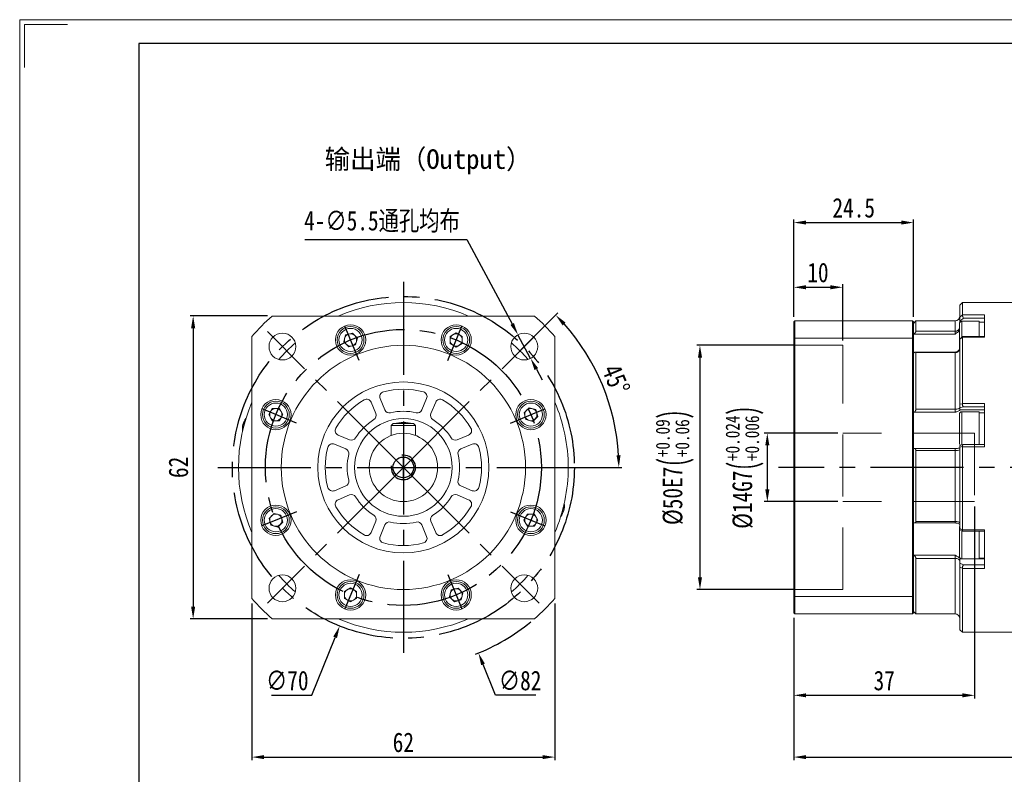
# Model space of a CAD drawing. Header units: millimetres. Extents: x 848 to 1258, y 1004 to 1294.
# Tile 5 of 8: x 848 to 1049, y 1140 to 1294. Entities that reach past the tile are written whole.
import ezdxf

# ---------------------------------------------------------------- set-up
doc = ezdxf.new("R2010")
doc.units = ezdxf.units.MM
doc.header["$PDSIZE"] = -5
doc.linetypes.add('CENTER2', pattern=[28.575, 19.05, -3.175, 3.175, -3.175])
doc.linetypes.add('DASHED2', pattern=[9.525, 6.35, -3.175])
doc.layers.get('0').update_dxf_attribs({"lineweight": 18})
doc.layers.get('Defpoints').update_dxf_attribs({"lineweight": 18})
for name, color, linetype in [('1轮廓实线层', 7, 'Continuous'), ('2细线层', 4, 'Continuous'), ('3中心线层', 1, 'CENTER2'), ('4虚线层', 6, 'DASHED2')]:
    doc.layers.add(name, color=color, linetype=linetype)
for name, color, linetype, lineweight in [('图框_外框线', 7, 'Continuous', 18), ('尺寸线', 7, 'Continuous', 18), ('尺寸线层', 3, 'Continuous', 18)]:
    doc.layers.add(name, color=color, linetype=linetype, lineweight=lineweight)
doc.styles.add('TH_GBDIM', font='txt', dxfattribs={"width": 0.8})
doc.styles.add('工程字', font='txt')
doc.dimstyles.new('TH_GBDIM', dxfattribs={"dimtxt": 4, "dimasz": 2.5, "dimexe": 0.625, "dimexo": 1, "dimgap": 1, "dimtad": 1, "dimdec": 1, "dimdsep": 46, "dimtxsty": 'TH_GBDIM', "dimcen": 2.5, "dimdle": 5, "dimclrd": 1, "dimclre": 1, "dimclrt": 1, "dimadec": 0, "dimazin": 2, "dimtfac": 0.714286, "dimtdec": 1, "dimtmove": 0, "dimatfit": 3, "dimfxl": 1, "dimtolj": 1, "dimarcsym": 0})

# ---------------------------------------------------------------- blocks, each defined once
blk = doc.blocks.new('*D17')
at = {"layer": 'Defpoints', "color": 0}
for p in [(895.2, 1175.62), (957.2, 1175.62), (957.2, 1143.14)]:
    blk.add_point(p, dxfattribs=at)
at = {"layer": '尺寸线层', "lineweight": -2}
for p, q in [((895.2, 1174.62), (895.2, 1142.51)), ((957.2, 1174.62), (957.2, 1142.51)), ((897.7, 1143.14), (954.7, 1143.14))]:
    blk.add_line(p, q, dxfattribs=at)
at = {"layer": '尺寸线层'}
for points in [[(897.7, 1143.55), (897.7, 1142.72), (895.2, 1143.14)], [(954.7, 1142.72), (954.7, 1143.55), (957.2, 1143.14)]]:
    blk.add_solid(points, dxfattribs=at)
at = {"layer": '尺寸线层', "insert": (926.2, 1146.14), "char_height": 4, "attachment_point": 5, "style": 'TH_GBDIM'}
blk.add_mtext('\\A1;{62}{}{}', dxfattribs=at)
blk = doc.blocks.new('*D18')
at = {"layer": 'Defpoints', "color": 0}
for p in [(899.37, 1233.46), (883.17, 1171.46), (899.37, 1171.46)]:
    blk.add_point(p, dxfattribs=at)
at = {"layer": '尺寸线层', "lineweight": -2}
for p, q in [((898.37, 1233.46), (882.54, 1233.46)), ((883.17, 1230.96), (883.17, 1173.96)), ((898.37, 1171.46), (882.54, 1171.46))]:
    blk.add_line(p, q, dxfattribs=at)
at = {"layer": '尺寸线层'}
for points in [[(883.59, 1230.96), (882.75, 1230.96), (883.17, 1233.46)], [(882.75, 1173.96), (883.59, 1173.96), (883.17, 1171.46)]]:
    blk.add_solid(points, dxfattribs=at)
at = {"layer": '尺寸线层', "insert": (880.17, 1202.46), "char_height": 4, "attachment_point": 5, "rotation": 90, "style": 'TH_GBDIM'}
blk.add_mtext('\\A1;{62}{}{}', dxfattribs=at)
blk = doc.blocks.new('*D19')
at = {"layer": 'Defpoints', "color": 0}
for p in [(947.21, 1223.46), (964.4, 1224.51), (889.45, 1202.46), (926.2, 1202.46), (962.95, 1202.46)]:
    blk.add_point(p, dxfattribs=at)
at = {"layer": '尺寸线层', "lineweight": -2}
for p, q in [((947.91, 1224.17), (957.83, 1234.09)), ((963.95, 1202.46), (970.93, 1202.46))]:
    blk.add_line(p, q, dxfattribs=at)
blk.add_arc((926.2, 1202.46), 44.11, 3.248, 41.752, dxfattribs=at)
at = {"layer": '尺寸线层'}
for points in [[(959.41, 1232.11), (958.8, 1231.54), (957.39, 1233.64)], [(969.82, 1204.94), (970.65, 1204.97), (970.31, 1202.46)]]:
    blk.add_solid(points, dxfattribs=at)
at = {"layer": '尺寸线层', "insert": (969.73, 1220.46), "char_height": 4, "attachment_point": 5, "rotation": 292.474, "style": 'TH_GBDIM'}
blk.add_mtext('\\A1;45%%d', dxfattribs=at)
blk = doc.blocks.new('*U9')
at = {"layer": '3中心线层', "ltscale": 0.4}
blk.add_line((1.64, -3.97), (-1.64, 3.97), dxfattribs=at)
blk = doc.blocks.new('*U8')
at = {"color": 0, "linetype": 'ByBlock', "lineweight": -2, "transparency": 16777216}
blk.add_blockref('*U9', (-93.55, 221.68), dxfattribs=at)
for p, rotation in [((-72.12, 221.68), 315), ((-108.7, 206.53), 45), ((-56.97, 206.53), 270), ((-56.97, 185.1), 225), ((-108.7, 185.1), 90), ((-93.55, 169.95), 135), ((-72.12, 169.95), 180)]:
    blk.add_blockref('*U9', p, dxfattribs=dict(at, rotation=rotation))
blk = doc.blocks.new('*U11')
at = {"layer": '3中心线层'}
blk.add_line((13.9, -13.9), (-13.9, 13.9), dxfattribs=at)
blk = doc.blocks.new('*U10')
at = {"color": 0, "linetype": 'ByBlock', "lineweight": -2, "transparency": 16777216}
blk.add_blockref('*U11', (-96.74, 209.72), dxfattribs=at)
for p, rotation in [((-68.94, 209.72), 270), ((-96.74, 181.92), 90), ((-68.94, 181.92), 180)]:
    blk.add_blockref('*U11', p, dxfattribs=dict(at, rotation=rotation))
blk = doc.blocks.new('*D20')
at = {"layer": 'Defpoints', "color": 0}
for p in [(949.65, 1229.63), (952.25, 1224.78)]:
    blk.add_point(p, dxfattribs=at)
at = {"layer": '尺寸线层', "lineweight": -2}
for p, q in [((906.01, 1249.13), (939.22, 1249.13)), ((939.22, 1249.13), (948.47, 1231.83)), ((952.25, 1224.78), (949.65, 1229.63)), ((953.43, 1222.58), (954.6, 1220.37))]:
    blk.add_line(p, q, dxfattribs=at)
at = {"layer": '尺寸线层'}
for points in [[(948.11, 1231.64), (948.84, 1232.03), (949.65, 1229.63)], [(953.79, 1222.77), (953.06, 1222.38), (952.25, 1224.78)]]:
    blk.add_solid(points, dxfattribs=at)
at = {"layer": '尺寸线层', "insert": (921.83, 1252.76), "char_height": 4, "attachment_point": 5, "style": 'TH_GBDIM'}
blk.add_mtext('\\A1;{4-∅5.5通孔均布}{}{}', dxfattribs=at)
blk = doc.blocks.new('*D21')
at = {"layer": 'Defpoints', "color": 0}
for p in [(939.24, 1234.94), (913.17, 1169.97)]:
    blk.add_point(p, dxfattribs=at)
at = {"layer": '尺寸线层', "color": 1, "lineweight": -2}
for p, q in [((926.2, 1199.96), (926.2, 1204.96)), ((923.7, 1202.46), (928.7, 1202.46))]:
    blk.add_line(p, q, dxfattribs=at)
at = {"layer": '尺寸线层', "lineweight": -2}
for p, q in [((907.47, 1155.79), (912.23, 1167.65)), ((899.19, 1155.79), (907.47, 1155.79))]:
    blk.add_line(p, q, dxfattribs=at)
at = {"layer": '尺寸线层'}
blk.add_solid([(912.62, 1167.5), (911.85, 1167.81), (913.17, 1169.97)], dxfattribs=at)
at = {"layer": '尺寸线层', "insert": (902.44, 1158.79), "char_height": 4, "attachment_point": 5, "style": 'TH_GBDIM'}
blk.add_mtext('\\A1;∅70', dxfattribs=at)
blk = doc.blocks.new('*D22')
at = {"layer": 'Defpoints', "color": 0}
for p in [(910.83, 1240.47), (941.57, 1164.45)]:
    blk.add_point(p, dxfattribs=at)
at = {"layer": '尺寸线层', "color": 1, "lineweight": -2}
for p, q in [((926.2, 1199.96), (926.2, 1204.96)), ((923.7, 1202.46), (928.7, 1202.46))]:
    blk.add_line(p, q, dxfattribs=at)
at = {"layer": '尺寸线层', "lineweight": -2}
for p, q in [((945.07, 1155.79), (942.51, 1162.13)), ((953.32, 1155.79), (945.07, 1155.79))]:
    blk.add_line(p, q, dxfattribs=at)
at = {"layer": '尺寸线层', "color": 1, "lineweight": -2}
blk.add_arc((926.2, 1202.46), 41, 291.142, 309.4811, dxfattribs=at)
at = {"layer": '尺寸线层'}
blk.add_solid([(942.89, 1162.28), (942.12, 1161.97), (941.57, 1164.45)], dxfattribs=at)
at = {"layer": '尺寸线层', "insert": (950.1, 1158.79), "char_height": 4, "attachment_point": 5, "style": 'TH_GBDIM'}
blk.add_mtext('\\A1;∅82', dxfattribs=at)
blk = doc.blocks.new('*D31')
at = {"layer": 'Defpoints', "color": 0}
for p in [(1016.13, 1209.46), (1000.7, 1195.46), (1016.13, 1195.46)]:
    blk.add_point(p, dxfattribs=at)
at = {"layer": '尺寸线层', "color": 1, "lineweight": -2}
for p, q in [((1015.13, 1209.46), (1000.08, 1209.46)), ((1015.13, 1195.46), (1000.08, 1195.46))]:
    blk.add_line(p, q, dxfattribs=at)
at = {"layer": '尺寸线层', "lineweight": -2}
blk.add_line((1000.7, 1206.96), (1000.7, 1197.96), dxfattribs=at)
at = {"layer": '尺寸线层'}
for points in [[(1001.12, 1206.96), (1000.28, 1206.96), (1000.7, 1209.46)], [(1000.28, 1197.96), (1001.12, 1197.96), (1000.7, 1195.46)]]:
    blk.add_solid(points, dxfattribs=at)
at = {"layer": '尺寸线层', "insert": (996.06, 1202.46), "char_height": 4, "attachment_point": 5, "rotation": 90, "style": 'TH_GBDIM'}
blk.add_mtext('\\A1;{\\A1;{%%c14}{}{G7\\H0.7143x;{\\H2x;\\W0.5;(}\\S+0.024^ +0.006;{\\H2x;\\W0.5;)}}}', dxfattribs=at)
blk = doc.blocks.new('*D32')
at = {"layer": 'Defpoints', "color": 0}
for p in [(1006.13, 1227.46), (986.91, 1177.46), (1006.13, 1177.46)]:
    blk.add_point(p, dxfattribs=at)
at = {"layer": '尺寸线层', "color": 1, "lineweight": -2}
for p, q in [((1006.13, 1227.46), (986.29, 1227.46)), ((1006.13, 1177.46), (986.29, 1177.46))]:
    blk.add_line(p, q, dxfattribs=at)
at = {"layer": '尺寸线层', "lineweight": -2}
blk.add_line((986.91, 1224.96), (986.91, 1179.96), dxfattribs=at)
at = {"layer": '尺寸线层'}
for points in [[(987.33, 1224.96), (986.5, 1224.96), (986.91, 1227.46)], [(986.5, 1179.96), (987.33, 1179.96), (986.91, 1177.46)]]:
    blk.add_solid(points, dxfattribs=at)
at = {"layer": '尺寸线层', "insert": (981.77, 1202.46), "char_height": 4, "attachment_point": 5, "rotation": 90, "style": 'TH_GBDIM'}
blk.add_mtext('\\A1;{\\A1;{%%c50}{}{E7\\H0.7143x;{\\H2x;\\W0.5;(}\\S+0.09^ +0.06;{\\H2x;\\W0.5;)}}}', dxfattribs=at)
blk = doc.blocks.new('*D33')
at = {"layer": 'Defpoints', "color": 0}
for p in [(1043.13, 1195.46), (1006.13, 1172.66), (1043.13, 1155.79)]:
    blk.add_point(p, dxfattribs=at)
at = {"layer": '尺寸线层', "lineweight": -2}
for p, q in [((1043.13, 1194.46), (1043.13, 1155.16)), ((1006.13, 1171.66), (1006.13, 1155.16)), ((1008.63, 1155.79), (1040.63, 1155.79))]:
    blk.add_line(p, q, dxfattribs=at)
at = {"layer": '尺寸线层'}
for points in [[(1008.63, 1156.2), (1008.63, 1155.37), (1006.13, 1155.79)], [(1040.63, 1155.37), (1040.63, 1156.2), (1043.13, 1155.79)]]:
    blk.add_solid(points, dxfattribs=at)
at = {"layer": '尺寸线层', "insert": (1024.63, 1158.79), "char_height": 4, "attachment_point": 5, "style": 'TH_GBDIM'}
blk.add_mtext('\\A1;37', dxfattribs=at)
blk = doc.blocks.new('*D38')
at = {"layer": 'Defpoints', "color": 0}
for p in [(1124.13, 1192.85), (1006.13, 1172.66), (1124.13, 1143.14)]:
    blk.add_point(p, dxfattribs=at)
at = {"layer": '尺寸线层', "lineweight": -2}
for p, q in [((1124.13, 1191.85), (1124.13, 1142.51)), ((1006.13, 1171.66), (1006.13, 1142.51)), ((1008.63, 1143.14), (1121.63, 1143.14))]:
    blk.add_line(p, q, dxfattribs=at)
at = {"layer": '尺寸线层'}
for points in [[(1008.63, 1143.55), (1008.63, 1142.72), (1006.13, 1143.14)], [(1121.63, 1142.72), (1121.63, 1143.55), (1124.13, 1143.14)]]:
    blk.add_solid(points, dxfattribs=at)
at = {"layer": '尺寸线层', "insert": (1065.13, 1146.14), "char_height": 4, "attachment_point": 5, "style": 'TH_GBDIM'}
blk.add_mtext('\\A1;118', dxfattribs=at)
blk = doc.blocks.new('*D40')
at = {"layer": 'Defpoints', "color": 0}
for p in [(1016.13, 1239.34), (1006.13, 1232.26), (1016.13, 1227.46)]:
    blk.add_point(p, dxfattribs=at)
at = {"layer": '尺寸线层', "lineweight": -2}
for p, q in [((1006.13, 1233.26), (1006.13, 1239.97)), ((1016.13, 1228.46), (1016.13, 1239.97)), ((1008.63, 1239.34), (1013.63, 1239.34))]:
    blk.add_line(p, q, dxfattribs=at)
at = {"layer": '尺寸线层'}
for points in [[(1008.63, 1239.76), (1008.63, 1238.92), (1006.13, 1239.34)], [(1013.63, 1238.92), (1013.63, 1239.76), (1016.13, 1239.34)]]:
    blk.add_solid(points, dxfattribs=at)
at = {"layer": '尺寸线层', "insert": (1011.06, 1242.34), "char_height": 4, "attachment_point": 5, "style": 'TH_GBDIM'}
blk.add_mtext('\\A1;10', dxfattribs=at)
blk = doc.blocks.new('*D45')
at = {"layer": 'Defpoints', "color": 0}
for p in [(1030.63, 1252.59), (1006.13, 1233.91), (1030.63, 1232.26)]:
    blk.add_point(p, dxfattribs=at)
at = {"layer": '尺寸线层', "lineweight": -2}
for p, q in [((1006.13, 1234.91), (1006.13, 1253.22)), ((1008.63, 1252.59), (1028.13, 1252.59)), ((1030.63, 1233.26), (1030.63, 1253.22))]:
    blk.add_line(p, q, dxfattribs=at)
at = {"layer": '尺寸线层'}
for points in [[(1008.63, 1253.01), (1008.63, 1252.18), (1006.13, 1252.59)], [(1028.13, 1252.18), (1028.13, 1253.01), (1030.63, 1252.59)]]:
    blk.add_solid(points, dxfattribs=at)
at = {"layer": '尺寸线层', "insert": (1018.38, 1255.59), "char_height": 4, "attachment_point": 5, "style": 'TH_GBDIM'}
blk.add_mtext('\\A1;24.5', dxfattribs=at)

msp = doc.modelspace()

# ---------------------------------------------------------------- linework, layer by layer
at = {"color": 7, "linetype": 'Continuous', "lineweight": 15}
for p, q in [((1040.62765, 1236.20571), (1040.12765, 1235.70571)), ((1040.12765, 1233.25455), (1040.12765, 1235.70571)), ((1052.62765, 1236.20571), (1040.62765, 1236.20571)), ((1040.62765, 1236.20571), (1040.62765, 1233.69898)), ((899.36746, 1233.45571), (953.03309, 1233.45571)), ((1040.12765, 1233.25455), (1040.62725, 1233.69098)), ((1040.62725, 1233.69098), (1040.62765, 1233.69898)), ((1040.62765, 1233.69898), (1045.12765, 1233.69898)), ((1045.12765, 1231.9804), (1045.12765, 1233.69898)), ((1006.32765, 1232.45571), (1006.12765, 1232.25571)), ((1006.12765, 1228.83752), (1006.12765, 1232.25571)), ((1006.32765, 1232.45571), (1006.32765, 1228.91322)), ((1030.42765, 1232.45571), (1006.32765, 1232.45571)), ((1030.42765, 1228.91322), (1030.42765, 1232.45571)), ((1030.62765, 1232.25571), (1030.42765, 1232.45571)), ((1031.12765, 1232.45571), (1030.62765, 1231.95571)), ((1030.62765, 1232.25571), (1030.62765, 1228.83752)), ((1039.12765, 1232.45571), (1031.12765, 1232.45571)), ((1031.12765, 1232.45571), (1031.12765, 1230.34671)), ((1040.02765, 1226.62639), (1040.02765, 1231.86948)), ((1040.12765, 1232.16948), (1040.12765, 1232.36794)), ((1044.02765, 1232.36948), (1040.52765, 1232.36948)), ((1045.12765, 1232.98612), (1040.83476, 1232.98612)), ((1044.02765, 1232.36948), (1044.02765, 1229.23612)), ((1045.12765, 1232.16948), (1044.02765, 1232.16948)), ((1045.12765, 1231.9804), (1045.12765, 1231.37843)), ((913.99527, 1228.18173), (914.36884, 1229.57593)), ((914.36884, 1229.57593), (915.76304, 1229.9495)), ((915.76304, 1229.9495), (916.78366, 1228.92888)), ((935.76108, 1229.27699), (937.01108, 1229.99868)), ((937.01108, 1229.99868), (938.26108, 1229.27699)), ((1039.12765, 1229.76938), (1030.70664, 1229.76938)), ((1031.12765, 1230.34671), (1039.12765, 1230.34671)), ((1039.12765, 1229.76938), (1039.12765, 1230.34671)), ((1045.12765, 1229.13131), (1045.12765, 1231.37843)), ((895.20027, 1175.62289), (895.20027, 1229.28852)), ((915.01589, 1227.16111), (913.99527, 1228.18173)), ((916.41008, 1227.53469), (915.01589, 1227.16111)), ((916.78366, 1228.92888), (916.41008, 1227.53469)), ((935.76108, 1227.83362), (935.76108, 1229.27699)), ((937.01108, 1227.11193), (935.76108, 1227.83362)), ((938.26108, 1227.83362), (937.01108, 1227.11193)), ((938.26108, 1229.27699), (938.26108, 1227.83362)), ((957.20027, 1229.28852), (957.20027, 1175.62289)), ((1006.12765, 1228.83752), (1006.32765, 1228.91322)), ((1006.12765, 1176.0739), (1006.12765, 1228.83752)), ((1030.42765, 1228.91322), (1006.32765, 1228.91322)), ((1006.32765, 1228.91322), (1006.32765, 1175.9982)), ((1030.42765, 1228.91322), (1030.62765, 1228.83752)), ((1030.42765, 1175.9982), (1030.42765, 1228.91322)), ((1030.62765, 1228.83752), (1030.62765, 1176.0739)), ((1040.62725, 1229.14334), (1040.12765, 1228.70619)), ((1040.12765, 1215.37393), (1040.12765, 1228.70619)), ((1040.64319, 1229.22689), (1040.12995, 1228.77871)), ((1040.62765, 1229.13131), (1040.62725, 1229.14334)), ((1040.62765, 1229.13131), (1040.62765, 1215.52251)), ((1045.12765, 1229.13131), (1040.62765, 1229.13131)), ((1045.12765, 1229.23612), (1040.65444, 1229.23612)), ((1030.62765, 1225.88999), (1030.70664, 1225.94413)), ((1039.12765, 1226.07846), (1031.01626, 1226.07846)), ((1031.12765, 1225.97037), (1031.12765, 1214.36444)), ((1039.12765, 1225.97037), (1031.12765, 1225.97037)), ((1039.12765, 1214.36444), (1039.12765, 1225.97037)), ((920.55447, 1213.47274), (919.58739, 1215.80748)), ((921.43515, 1216.57285), (922.40223, 1214.23811)), ((929.99831, 1214.23811), (930.96539, 1216.57285)), ((932.81315, 1215.80748), (931.84607, 1213.47274)), ((1040.12765, 1215.37393), (1040.62725, 1215.50377)), ((1040.62725, 1215.50377), (1040.62765, 1215.52251)), ((1040.62765, 1215.52251), (1045.12765, 1215.52251)), ((1045.12765, 1211.77092), (1045.12765, 1215.52251)), ((898.6573, 1213.26652), (899.37898, 1214.51652)), ((899.37898, 1214.51652), (900.82236, 1214.51652)), ((900.82236, 1214.51652), (901.54405, 1213.26652)), ((950.90567, 1213.64009), (951.92629, 1214.66071)), ((951.27925, 1212.24589), (950.90567, 1213.64009)), ((951.92629, 1214.66071), (953.32049, 1214.28714)), ((953.32049, 1214.28714), (953.69406, 1212.89294)), ((1030.70664, 1213.74193), (1030.62765, 1213.69873)), ((1039.12765, 1213.74193), (1030.70664, 1213.74193)), ((1031.12765, 1214.36444), (1039.12765, 1214.36444)), ((1039.12765, 1213.74193), (1039.12765, 1214.36444)), ((1040.02765, 1213.24747), (1040.02765, 1213.34969)), ((1040.12765, 1214.2531), (1040.11635, 1214.21339)), ((1045.12765, 1214.21339), (1040.11635, 1214.21339)), ((1040.12765, 1214.2531), (1040.12765, 1214.66122)), ((1044.02765, 1213.84969), (1040.52765, 1213.84969)), ((1045.12765, 1214.84597), (1040.83476, 1214.84597)), ((1044.02765, 1213.84969), (1044.02765, 1213.73043)), ((1044.02765, 1213.73043), (1044.02765, 1207.1356)), ((1045.12765, 1213.64969), (1044.02765, 1213.64969)), ((899.37898, 1212.01652), (898.6573, 1213.26652)), ((900.82236, 1212.01652), (899.37898, 1212.01652)), ((901.54405, 1213.26652), (900.82236, 1212.01652)), ((923.70027, 1211.05571), (924.10027, 1211.45571)), ((924.10027, 1211.45571), (928.30027, 1211.45571)), ((928.70027, 1211.05571), (928.30027, 1211.45571)), ((952.67344, 1211.87232), (951.27925, 1212.24589)), ((953.69406, 1212.89294), (952.67344, 1211.87232)), ((1040.02765, 1207.34969), (1040.02765, 1213.24747)), ((1045.12765, 1211.77092), (1045.12765, 1210.608)), ((928.70027, 1211.05571), (923.70027, 1211.05571)), ((923.70027, 1208.99406), (923.70027, 1211.05571)), ((928.70027, 1208.99406), (928.70027, 1211.05571)), ((1045.12765, 1206.69845), (1045.12765, 1210.608)), ((912.8485, 1209.06859), (915.18324, 1208.10151)), ((937.2173, 1208.10151), (939.55204, 1209.06859)), ((914.41787, 1206.25375), (912.08313, 1207.22083)), ((940.31741, 1207.22083), (937.98267, 1206.25375)), ((1030.62765, 1206.35573), (1030.70664, 1206.35212)), ((1030.70664, 1206.35212), (1039.12765, 1206.35212)), ((1031.12765, 1205.91), (1031.12765, 1191.40619)), ((1039.12765, 1205.91), (1031.12765, 1205.91)), ((1039.12765, 1205.91), (1039.12765, 1206.35212)), ((1039.12765, 1191.40619), (1039.12765, 1205.91)), ((1040.76232, 1207.13181), (1040.12564, 1206.96564)), ((1040.62725, 1206.7184), (1040.12765, 1206.58716)), ((1040.12765, 1189.92599), (1040.12765, 1206.58716)), ((1040.62765, 1206.69845), (1040.62725, 1206.7184)), ((1040.62765, 1206.69845), (1040.62765, 1189.69169)), ((1045.12765, 1206.69845), (1040.62765, 1206.69845)), ((1045.12765, 1207.1356), (1040.78149, 1207.1356)), ((912.08313, 1197.69059), (914.41787, 1198.65767)), ((937.98267, 1198.65767), (940.31741, 1197.69059)), ((915.18324, 1196.80991), (912.8485, 1195.84283)), ((939.55204, 1195.84283), (937.2173, 1196.80991)), ((898.70648, 1192.01847), (899.7271, 1193.0391)), ((899.08005, 1190.62428), (898.70648, 1192.01847)), ((899.7271, 1193.0391), (901.12129, 1192.66552)), ((901.49487, 1191.27133), (900.47425, 1190.25071)), ((901.12129, 1192.66552), (901.49487, 1191.27133)), ((919.58739, 1189.10394), (920.55447, 1191.43868)), ((931.84607, 1191.43868), (932.81315, 1189.10394)), ((950.85649, 1191.6449), (951.57818, 1192.8949)), ((951.57818, 1190.3949), (950.85649, 1191.6449)), ((951.57818, 1192.8949), (953.02156, 1192.8949)), ((953.02156, 1192.8949), (953.74324, 1191.6449)), ((953.74324, 1191.6449), (953.02156, 1190.3949)), ((1030.70664, 1191.10317), (1030.62765, 1191.12044)), ((1031.12765, 1191.40619), (1039.12765, 1191.40619)), ((900.47425, 1190.25071), (899.08005, 1190.62428)), ((922.40223, 1190.67331), (921.43515, 1188.33857)), ((930.96539, 1188.33857), (929.99831, 1190.67331)), ((953.02156, 1190.3949), (951.57818, 1190.3949)), ((1030.81269, 1191.09035), (1039.12765, 1191.09035)), ((1040.02765, 1188.70571), (1040.02765, 1190.20571)), ((1040.12508, 1189.68083), (1040.7034, 1189.38888)), ((1040.12765, 1189.92599), (1040.62725, 1189.67318)), ((1040.62725, 1189.67318), (1040.62765, 1189.69169)), ((1040.62765, 1189.69169), (1045.12765, 1189.69169)), ((1040.73189, 1189.38078), (1045.12765, 1189.38078)), ((1044.02765, 1189.38078), (1044.02765, 1183.70571)), ((1045.12765, 1186.10472), (1045.12765, 1189.69169)), ((1040.02765, 1184.20571), (1040.02765, 1188.70571)), ((1045.12765, 1186.10472), (1045.12765, 1185.06207)), ((1030.62765, 1184.53688), (1030.70664, 1184.47765)), ((1030.70664, 1184.47765), (1039.12765, 1184.47765)), ((1039.12765, 1183.82615), (1031.12765, 1183.82615)), ((1031.12765, 1183.82615), (1031.12765, 1172.45571)), ((1039.12765, 1183.82615), (1039.12765, 1184.47765)), ((1040.11635, 1183.74161), (1040.12765, 1183.6649)), ((1040.12765, 1182.87648), (1040.12765, 1183.6649)), ((1040.52765, 1183.70571), (1044.02765, 1183.70571)), ((1044.02765, 1183.90571), (1045.12765, 1183.90571)), ((1045.12765, 1181.78025), (1045.12765, 1185.06207)), ((1040.12765, 1182.87648), (1040.83476, 1182.51957)), ((1040.62725, 1181.79643), (1040.12765, 1182.04799)), ((1040.12765, 1169.20571), (1040.12765, 1182.04799)), ((1040.62765, 1181.78025), (1040.62725, 1181.79643)), ((1040.62765, 1181.78025), (1040.62765, 1168.70571)), ((1045.12765, 1181.78025), (1040.62765, 1181.78025)), ((1040.83476, 1182.51957), (1045.12765, 1182.51957)), ((914.13946, 1177.0778), (915.38946, 1177.79949)), ((914.13946, 1175.63442), (914.13946, 1177.0778)), ((915.38946, 1177.79949), (916.63946, 1177.0778)), ((916.63946, 1177.0778), (916.63946, 1175.63442)), ((935.61688, 1175.98254), (935.99046, 1177.37673)), ((935.99046, 1177.37673), (937.38465, 1177.75031)), ((937.38465, 1177.75031), (938.40527, 1176.72969)), ((915.38946, 1174.91274), (914.13946, 1175.63442)), ((916.63946, 1175.63442), (915.38946, 1174.91274)), ((936.6375, 1174.96192), (935.61688, 1175.98254)), ((938.0317, 1175.33549), (936.6375, 1174.96192)), ((938.40527, 1176.72969), (938.0317, 1175.33549)), ((1006.12765, 1172.65571), (1006.12765, 1176.0739)), ((1006.12765, 1176.0739), (1006.32765, 1175.9982)), ((1006.32765, 1175.9982), (1006.32765, 1172.45571)), ((1030.42765, 1175.9982), (1006.32765, 1175.9982)), ((1030.42765, 1175.9982), (1030.62765, 1176.0739)), ((1030.42765, 1172.45571), (1030.42765, 1175.9982)), ((1030.62765, 1176.0739), (1030.62765, 1172.65571)), ((953.03309, 1171.45571), (899.36746, 1171.45571)), ((1006.12765, 1172.65571), (1006.32765, 1172.45571)), ((1030.42765, 1172.45571), (1006.32765, 1172.45571)), ((1030.42765, 1172.45571), (1030.62765, 1172.65571)), ((1030.62765, 1172.95571), (1031.12765, 1172.45571)), ((1031.12765, 1172.45571), (1039.12765, 1172.45571)), ((1040.12765, 1169.20571), (1040.62765, 1168.70571)), ((1040.62765, 1168.70571), (1052.62765, 1168.70571))]:
    msp.add_line(p, q, dxfattribs=at)
at = {"color": 8, "linetype": 'Continuous', "lineweight": 15}
for p, q in [((1039.12765, 1230.34671), (1039.12765, 1232.45571)), ((1040.52765, 1232.36948), (1040.52765, 1229.12985)), ((1039.12765, 1225.97037), (1039.12765, 1226.07846)), ((1040.52765, 1213.84969), (1040.52765, 1213.73043)), ((1040.52765, 1213.73043), (1040.52765, 1207.0217)), ((1039.12765, 1191.09035), (1039.12765, 1191.40619)), ((1040.52765, 1189.50897), (1040.52765, 1188.95571)), ((1040.52765, 1188.95571), (1040.52765, 1183.70571)), ((1039.12765, 1172.45571), (1039.12765, 1183.82615)), ((1040.34162, 1183.74161), (1040.11635, 1183.74161)), ((1045.12765, 1183.74161), (1044.02765, 1183.74161))]:
    msp.add_line(p, q, dxfattribs=at)
at = {"color": 7, "linetype": 'Continuous', "lineweight": 15, "flags": 128}
for points in [[(1040.83476, 1232.98612), (1040.76608, 1232.92609), (1040.12765, 1232.36794)], [(1039.12765, 1214.36444), (1039.32274, 1214.37207), (1039.51034, 1214.39466), (1039.68322, 1214.43134), (1039.83476, 1214.48071), (1039.95912, 1214.54086), (1040.05153, 1214.60949), (1040.10844, 1214.68396), (1040.12765, 1214.7614)], [(1040.83476, 1214.84597), (1040.76608, 1214.82803), (1040.12765, 1214.66122)], [(1039.12765, 1191.40619), (1039.32274, 1191.39912), (1039.51034, 1191.37816), (1039.68322, 1191.34412), (1039.83476, 1191.29831), (1039.95912, 1191.2425), (1040.05153, 1191.17882), (1040.10844, 1191.10973), (1040.12765, 1191.03788)], [(1039.12765, 1183.82615), (1039.32274, 1183.81422), (1039.51034, 1183.77888), (1039.68322, 1183.72149), (1039.83476, 1183.64427), (1039.95912, 1183.55016), (1040.05153, 1183.4428), (1040.10844, 1183.32631), (1040.12765, 1183.20516)]]:
    msp.add_lwpolyline(points, dxfattribs=at)
at = {"color": 7, "linetype": 'Continuous', "lineweight": 15}
for centre, radius in [((915.38946, 1228.55531), 3.1), ((937.01108, 1228.55531), 3.1), ((901.45153, 1227.20445), 2.75), ((915.38946, 1228.55531), 2.75), ((915.38946, 1228.55531), 2.375), ((937.01108, 1228.55531), 2.75), ((937.01108, 1228.55531), 2.375), ((950.94901, 1227.20445), 2.75), ((926.20027, 1202.45571), 25), ((926.20027, 1202.45571), 17.5), ((900.10067, 1213.26652), 3.1), ((900.10067, 1213.26652), 2.75), ((900.10067, 1213.26652), 2.375), ((952.29987, 1213.26652), 3.1), ((952.29987, 1213.26652), 2.75), ((952.29987, 1213.26652), 2.375), ((926.20027, 1202.45571), 10), ((926.20027, 1202.45571), 7), ((900.10067, 1191.6449), 3.1), ((900.10067, 1191.6449), 2.75), ((900.10067, 1191.6449), 2.375), ((952.29987, 1191.6449), 3.1), ((952.29987, 1191.6449), 2.75), ((952.29987, 1191.6449), 2.375), ((901.45153, 1177.70697), 2.75), ((915.38946, 1176.35611), 3.1), ((915.38946, 1176.35611), 2.75), ((937.01108, 1176.35611), 3.1), ((937.01108, 1176.35611), 2.75), ((950.94901, 1177.70697), 2.75), ((915.38946, 1176.35611), 2.375), ((937.01108, 1176.35611), 2.375)]:
    msp.add_circle(centre, radius, dxfattribs=at)
for centre, radius, start, end in [((926.20027, 1202.45571), 33.75, 66.7104515, 113.2895485), ((926.20027, 1202.45571), 41, 130.8786351, 139.1213649), ((926.20027, 1202.45571), 41, 40.8786351, 49.1213649), ((1039.12765, 1233.45571), 1, 270, 0), ((1040.52765, 1231.86948), 0.5, 90, 180), ((915.38946, 1228.55531), 1.25, 105, 165), ((915.38946, 1228.55531), 1.25, 45, 105), ((915.38946, 1228.55531), 1.25, 345, 45), ((937.01108, 1228.55531), 1.25, 120, 180), ((937.01108, 1228.55531), 1.25, 60, 120), ((937.01108, 1228.55531), 1.25, 0, 60), ((926.20027, 1202.45571), 33.75, 130.9156843, 139.0843157), ((915.38946, 1228.55531), 1.25, 165, 225), ((915.38946, 1228.55531), 1.25, 225, 285), ((915.38946, 1228.55531), 1.25, 285, 345), ((937.01108, 1228.55531), 1.25, 180, 240), ((937.01108, 1228.55531), 1.25, 240, 300), ((937.01108, 1228.55531), 1.25, 300, 0), ((926.20027, 1202.45571), 33.75, 40.9156843, 49.0843157), ((1039.22406, 1226.87719), 0.91193, 263.9315507, 352.2487191), ((1039.12765, 1227.07846), 1, 270, 309.5959726), ((922.35903, 1216.95553), 1, 104.8377443, 202.5), ((926.20027, 1202.45571), 16, 75.1622557, 104.8377443), ((930.04151, 1216.95553), 1, 337.5, 75.1622557), ((926.20027, 1202.45571), 33.75, 156.7104515, 203.2895485), ((926.20027, 1202.45571), 16, 120.1622557, 149.8377443), ((918.66351, 1215.4248), 1, 22.5, 120.1622557), ((933.73703, 1215.4248), 1, 59.8377443, 157.5), ((926.20027, 1202.45571), 16, 30.1622557, 59.8377443), ((926.20027, 1202.45571), 33.75, 0, 23.2895485), ((900.10067, 1213.26652), 1.25, 150, 210), ((900.10067, 1213.26652), 1.25, 90, 150), ((900.10067, 1213.26652), 1.25, 30, 90), ((900.10067, 1213.26652), 1.25, 330, 30), ((919.63059, 1213.09006), 1, 301.7068962, 22.5), ((923.32611, 1214.62079), 1, 202.5, 283.2931038), ((926.20027, 1202.45571), 11.5, 76.7068962, 103.2931038), ((929.07443, 1214.62079), 1, 256.7068962, 337.5), ((932.76995, 1213.09006), 1, 157.5, 238.2931038), ((952.29987, 1213.26652), 1.25, 135, 195), ((952.29987, 1213.26652), 1.25, 75, 135), ((952.29987, 1213.26652), 1.25, 15, 75), ((952.29987, 1213.26652), 1.25, 315, 15), ((1040.52765, 1213.34969), 0.5, 90, 180), ((896.73953, 1210.34969), 3.5, 142.023854, 187.976146), ((896.73953, 1210.34969), 3.3, 154.4895205, 175.5104795), ((900.10067, 1213.26652), 1.25, 210, 270), ((900.10067, 1213.26652), 1.25, 270, 330), ((926.20027, 1202.45571), 11.5, 121.7068962, 148.2931038), ((926.20027, 1202.45571), 9.2, 78.0312544, 101.9687456), ((926.20027, 1202.45571), 11.5, 31.7068962, 58.2931038), ((952.29987, 1213.26652), 1.25, 195, 255), ((952.29987, 1213.26652), 1.25, 255, 315), ((913.23118, 1209.99247), 1, 149.8377443, 247.5), ((939.16936, 1209.99247), 1, 292.5, 30.1622557), ((911.70045, 1206.29695), 1, 67.5, 165.1622557), ((915.56592, 1209.02538), 1, 247.5, 328.2931038), ((936.83462, 1209.02538), 1, 211.7068962, 292.5), ((940.70009, 1206.29695), 1, 14.8377443, 112.5), ((1040.52765, 1207.34969), 0.5, 180, 227.5521648), ((926.20027, 1202.45571), 16, 165.1622557, 194.8377443), ((914.03519, 1205.32987), 1, 346.7068962, 67.5), ((938.36535, 1205.32987), 1, 112.5, 193.2931038), ((926.20027, 1202.45571), 16, 345.1622557, 14.8377443), ((1039.37434, 1208.16757), 2.27101, 263.7640105, 289.3725549), ((926.20027, 1202.45571), 11.5, 166.7068962, 193.2931038), ((926.20027, 1202.45571), 11.5, 346.7068962, 13.2931038), ((926.20027, 1202.45571), 33.75, 336.7104515, 0), ((914.03519, 1199.58155), 1, 292.5, 13.2931038), ((938.36535, 1199.58155), 1, 166.7068962, 247.5), ((911.70045, 1198.61447), 1, 194.8377443, 292.5), ((940.70009, 1198.61447), 1, 247.5, 345.1622557), ((913.23118, 1194.91895), 1, 112.5, 210.1622557), ((915.56592, 1195.88603), 1, 31.7068962, 112.5), ((926.20027, 1202.45571), 11.5, 211.7068962, 238.2931038), ((926.20027, 1202.45571), 11.5, 301.7068962, 328.2931038), ((936.83462, 1195.88603), 1, 67.5, 148.2931038), ((939.16936, 1194.91895), 1, 329.8377443, 67.5), ((926.20027, 1202.45571), 16, 210.1622557, 239.8377443), ((926.20027, 1202.45571), 16, 300.1622557, 329.8377443), ((955.66101, 1194.56173), 3.5, 322.023854, 7.976146), ((955.66101, 1194.56173), 3.3, 334.4895205, 355.5104795), ((900.10067, 1191.6449), 1.25, 135, 195), ((900.10067, 1191.6449), 1.25, 195, 255), ((900.10067, 1191.6449), 1.25, 75, 135), ((900.10067, 1191.6449), 1.25, 15, 75), ((900.10067, 1191.6449), 1.25, 315, 15), ((919.63059, 1191.82136), 1, 337.5, 58.2931038), ((923.32611, 1190.29063), 1, 76.7068962, 157.5), ((926.20027, 1202.45571), 11.5, 256.7068962, 283.2931038), ((929.07443, 1190.29063), 1, 22.5, 103.2931038), ((932.76995, 1191.82136), 1, 121.7068962, 202.5), ((952.29987, 1191.6449), 1.25, 150, 210), ((952.29987, 1191.6449), 1.25, 90, 150), ((952.29987, 1191.6449), 1.25, 30, 90), ((952.29987, 1191.6449), 1.25, 330, 30), ((900.10067, 1191.6449), 1.25, 255, 315), ((918.66351, 1189.48662), 1, 239.8377443, 337.5), ((933.73703, 1189.48662), 1, 202.5, 300.1622557), ((952.29987, 1191.6449), 1.25, 210, 270), ((952.29987, 1191.6449), 1.25, 270, 330), ((1039.12765, 1190.09035), 1, 80.2306321, 90), ((1040.52765, 1190.20571), 0.5, 143.1301024, 180), ((922.35903, 1187.95589), 1, 157.5, 255.1622557), ((930.04151, 1187.95589), 1, 284.8377443, 22.5), ((926.20027, 1202.45571), 16, 255.1622557, 284.8377443), ((1040.52765, 1184.20571), 0.5, 180, 270), ((926.20027, 1202.45571), 33.75, 220.9156843, 229.0843157), ((926.20027, 1202.45571), 33.75, 310.9156843, 319.0843157), ((915.38946, 1176.35611), 1.25, 120, 180), ((915.38946, 1176.35611), 1.25, 60, 120), ((915.38946, 1176.35611), 1.25, 0, 60), ((937.01108, 1176.35611), 1.25, 105, 165), ((937.01108, 1176.35611), 1.25, 45, 105), ((937.01108, 1176.35611), 1.25, 345, 45), ((926.20027, 1202.45571), 41, 220.8786351, 229.1213649), ((915.38946, 1176.35611), 1.25, 180, 240), ((915.38946, 1176.35611), 1.25, 240, 300), ((915.38946, 1176.35611), 1.25, 300, 0), ((937.01108, 1176.35611), 1.25, 165, 225), ((937.01108, 1176.35611), 1.25, 225, 285), ((937.01108, 1176.35611), 1.25, 285, 345), ((926.20027, 1202.45571), 41, 310.8786351, 319.1213649), ((926.20027, 1202.45571), 33.75, 246.7104515, 293.2895485), ((1039.12765, 1171.45571), 1, 0, 90)]:
    msp.add_arc(centre, radius, start, end, dxfattribs=at)
at = {"color": 8, "linetype": 'Continuous', "lineweight": 15}
msp.add_arc((1039.14417, 1231.35282), 1.00624, 269.0592225, 331.4016994, dxfattribs=at)
at = {"color": 7, "linetype": 'Continuous', "lineweight": 15}
for points, knots in [([(1040.83476, 1232.98612), (1040.83408, 1232.98754), (1040.8298, 1232.99644), (1040.80192, 1233.05556), (1040.75295, 1233.17104), (1040.69482, 1233.33577), (1040.65268, 1233.48491), (1040.62702, 1233.61227), (1040.62717, 1233.66474), (1040.62725, 1233.69098)], [0, 0, 0, 0, 0.0061514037, 0.0386571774, 0.2520838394, 0.4504893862, 0.6363855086, 0.8181232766, 1, 1, 1, 1]), ([(1040.12765, 1232.36794), (1040.12765, 1232.46823), (1040.12765, 1232.63812), (1040.12765, 1232.88477), (1040.12765, 1233.05779), (1040.12765, 1233.17605), (1040.12765, 1233.23222), (1040.12765, 1233.25131), (1040.12765, 1233.25455)], [0, 0, 0, 0, 0.327553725, 0.554823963, 0.722670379, 0.855984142, 0.975522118, 1, 1, 1, 1]), ([(1030.70664, 1229.76938), (1030.76538, 1229.82979), (1030.8746, 1229.94212), (1031.00535, 1230.10513), (1031.08667, 1230.22889), (1031.12303, 1230.30645), (1031.12639, 1230.33568), (1031.12765, 1230.34671)], [0, 0, 0, 0, 0.299071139, 0.556049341, 0.748853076, 0.905180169, 1, 1, 1, 1]), ([(1040.02765, 1230.61725), (1040.02332, 1230.60434), (1039.97514, 1230.46094), (1039.76871, 1230.23972), (1039.50941, 1230.02387), (1039.29642, 1229.87897), (1039.18575, 1229.80711), (1039.12941, 1229.77052), (1039.12765, 1229.76938)], [0, 0, 0, 0, 0.0352762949, 0.3919485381, 0.6908724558, 0.842887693, 0.995108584, 1, 1, 1, 1]), ([(1040.62725, 1229.14334), (1040.62649, 1229.17168), (1040.6253, 1229.21549), (1040.6393, 1229.22304), (1040.64424, 1229.22571)], [0, 0, 0, 0, 0.64691171, 1, 1, 1, 1]), ([(1031.12765, 1225.97037), (1031.12412, 1225.99537), (1031.11707, 1226.04524), (1031.05982, 1226.08158), (1030.9563, 1226.0782), (1030.82841, 1226.02399), (1030.73755, 1225.9644), (1030.70664, 1225.94413)], [0, 0, 0, 0, 0.158521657, 0.3163231, 0.537337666, 0.842599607, 1, 1, 1, 1]), ([(1039.76261, 1226.31072), (1039.85781, 1226.39811), (1040.02836, 1226.55468), (1040.08939, 1226.77302), (1040.11635, 1226.86948)], [0, 0, 0, 0, 0.558188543, 1, 1, 1, 1]), ([(1040.12765, 1214.66122), (1040.12765, 1214.69927), (1040.12765, 1214.76373), (1040.12765, 1214.93212), (1040.12765, 1215.08736), (1040.12765, 1215.22788), (1040.12765, 1215.32161), (1040.12765, 1215.36633), (1040.12765, 1215.37393)], [0, 0, 0, 0, 0.327553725, 0.554823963, 0.722670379, 0.855984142, 0.975522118, 1, 1, 1, 1]), ([(1040.83476, 1214.84597), (1040.83408, 1214.8464), (1040.8298, 1214.84908), (1040.80192, 1214.86873), (1040.75295, 1214.92572), (1040.69482, 1215.04675), (1040.65268, 1215.19192), (1040.62702, 1215.35093), (1040.62717, 1215.45281), (1040.62725, 1215.50377)], [0, 0, 0, 0, 0.006151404, 0.038657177, 0.252083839, 0.450489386, 0.636385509, 0.818123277, 1, 1, 1, 1]), ([(1030.70664, 1213.74193), (1030.76538, 1213.77921), (1030.8746, 1213.84851), (1031.00535, 1214.0008), (1031.08667, 1214.15083), (1031.12303, 1214.27313), (1031.12639, 1214.33942), (1031.12765, 1214.36444)], [0, 0, 0, 0, 0.299071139, 0.556049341, 0.748853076, 0.905180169, 1, 1, 1, 1]), ([(1040.11635, 1214.21339), (1040.08856, 1214.18153), (1040.0235, 1214.10692), (1039.77392, 1213.97775), (1039.5088, 1213.8751), (1039.29654, 1213.80073), (1039.18575, 1213.76244), (1039.12941, 1213.74255), (1039.12765, 1213.74193)], [0, 0, 0, 0, 0.216094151, 0.505915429, 0.748812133, 0.872335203, 0.996025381, 1, 1, 1, 1]), ([(1031.12765, 1205.91), (1031.12412, 1205.95407), (1031.11707, 1206.04201), (1031.05982, 1206.16638), (1030.9563, 1206.28045), (1030.82841, 1206.34071), (1030.73755, 1206.34923), (1030.70664, 1206.35212)], [0, 0, 0, 0, 0.158521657, 0.3163231, 0.537337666, 0.842599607, 1, 1, 1, 1]), ([(1039.12765, 1206.35212), (1039.12941, 1206.35208), (1039.18575, 1206.35078), (1039.29654, 1206.34928), (1039.5088, 1206.35028), (1039.77392, 1206.36162), (1040.0235, 1206.39855), (1040.08856, 1206.45982), (1040.11635, 1206.48599)], [0, 0, 0, 0, 0.003974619, 0.127664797, 0.251187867, 0.494084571, 0.783905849, 1, 1, 1, 1]), ([(1040.12765, 1206.58716), (1040.12765, 1206.62868), (1040.12765, 1206.71161), (1040.12765, 1206.82389), (1040.12765, 1206.91792), (1040.12765, 1206.97065), (1040.12765, 1206.95952), (1040.12765, 1206.95594)], [0, 0, 0, 0, 0.167761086, 0.335097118, 0.554147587, 0.856734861, 1, 1, 1, 1]), ([(1040.62725, 1206.7184), (1040.62718, 1206.76942), (1040.62703, 1206.87141), (1040.65264, 1206.99915), (1040.69497, 1207.08966), (1040.74035, 1207.13591), (1040.77178, 1207.13023), (1040.78149, 1207.12848)], [0, 0, 0, 0, 0.217395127, 0.434624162, 0.65682363, 0.893975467, 1, 1, 1, 1]), ([(1030.70664, 1191.10317), (1030.76538, 1191.09547), (1030.8746, 1191.08115), (1031.00535, 1191.13352), (1031.08667, 1191.22193), (1031.12303, 1191.31733), (1031.12639, 1191.38184), (1031.12765, 1191.40619)], [0, 0, 0, 0, 0.2990711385, 0.5560493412, 0.7488530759, 0.9051801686, 1, 1, 1, 1]), ([(1040.11635, 1190.66981), (1040.08857, 1190.72333), (1040.02352, 1190.84861), (1039.7738, 1190.96751), (1039.50958, 1191.03711), (1039.35085, 1191.06607), (1039.2977, 1191.07576)], [0, 0, 0, 0, 0.248065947, 0.580767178, 0.859601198, 1, 1, 1, 1]), ([(1040.12765, 1189.68622), (1040.12765, 1189.68376), (1040.12765, 1189.6769), (1040.12765, 1189.71899), (1040.12765, 1189.79761), (1040.12765, 1189.87434), (1040.12765, 1189.91848), (1040.12765, 1189.92599)], [0, 0, 0, 0, 0.173664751, 0.485221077, 0.732677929, 0.954564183, 1, 1, 1, 1]), ([(1040.73189, 1189.38687), (1040.71946, 1189.38643), (1040.68863, 1189.38531), (1040.65291, 1189.43943), (1040.62696, 1189.53544), (1040.62716, 1189.62725), (1040.62725, 1189.67318)], [0, 0, 0, 0, 0.186059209, 0.461410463, 0.730602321, 1, 1, 1, 1]), ([(1031.12765, 1183.82615), (1031.12412, 1183.86348), (1031.11707, 1183.93798), (1031.05982, 1184.07753), (1030.9563, 1184.24221), (1030.82841, 1184.38165), (1030.73755, 1184.45328), (1030.70664, 1184.47765)], [0, 0, 0, 0, 0.158521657, 0.3163231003, 0.5373376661, 0.8425996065, 1, 1, 1, 1]), ([(1039.12765, 1184.47765), (1039.12941, 1184.47679), (1039.18575, 1184.44933), (1039.29654, 1184.39597), (1039.5088, 1184.29027), (1039.77392, 1184.13924), (1040.0235, 1183.93744), (1040.08856, 1183.80022), (1040.11635, 1183.74161)], [0, 0, 0, 0, 0.003974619, 0.127664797, 0.251187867, 0.494084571, 0.783905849, 1, 1, 1, 1]), ([(1040.12765, 1182.04799), (1040.12765, 1182.08426), (1040.12765, 1182.15671), (1040.12765, 1182.29915), (1040.12765, 1182.47127), (1040.12765, 1182.67592), (1040.12765, 1182.80763), (1040.12765, 1182.86841), (1040.12765, 1182.87648)], [0, 0, 0, 0, 0.126343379, 0.252366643, 0.417336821, 0.645219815, 0.952906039, 1, 1, 1, 1]), ([(1040.62725, 1181.79643), (1040.62717, 1181.84207), (1040.62702, 1181.93332), (1040.65268, 1182.09237), (1040.69482, 1182.24961), (1040.75295, 1182.39549), (1040.80192, 1182.47806), (1040.8298, 1182.51359), (1040.83408, 1182.51875), (1040.83476, 1182.51957)], [0, 0, 0, 0, 0.181876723, 0.363614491, 0.549510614, 0.747916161, 0.961342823, 0.993848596, 1, 1, 1, 1])]:
    msp.add_open_spline(points, degree=3, knots=knots, dxfattribs=at)
at = {"layer": '1轮廓实线层'}
msp.add_circle((926.20027, 1202.45571), 2.125, dxfattribs=at)
at = {"layer": '2细线层'}
msp.add_arc((926.20027, 1202.45571), 2.5, 172.5, 97.5, dxfattribs=at)
at = {"layer": '3中心线层'}
for p, q in [((926.20027, 1240.45571), (926.20027, 1164.45571)), ((888.20027, 1202.45571), (964.20027, 1202.45571)), ((1126.60894, 1202.45571), (1003.00382, 1202.45571))]:
    msp.add_line(p, q, dxfattribs=at)
for radius in [35, 28.25]:
    msp.add_circle((926.20027, 1202.45571), radius, dxfattribs=at)
at = {"layer": '4虚线层', "lineweight": 15, "ltscale": 2}
for p, q in [((1006.12765, 1227.45571), (1016.12766, 1227.45571)), ((1016.12766, 1177.45571), (1016.12766, 1227.45571)), ((1043.12765, 1209.45571), (1016.12766, 1209.45571)), ((1043.12765, 1209.45571), (1043.12765, 1195.45571)), ((1043.12765, 1195.45571), (1016.12766, 1195.45571)), ((1006.12765, 1177.45571), (1016.12766, 1177.45571))]:
    msp.add_line(p, q, dxfattribs=at)
at = {"layer": '图框_外框线', "color": 3}
msp.add_lwpolyline([(847.66642, 1004.30951), (1257.5187, 1004.30951), (1257.5187, 1294.13362), (847.66642, 1294.13362)], close=True, dxfattribs=at)
msp.add_lwpolyline([(848.64226, 1284.37523), (848.64226, 1293.15778), (857.42481, 1293.15778)], dxfattribs=at)
at = {"layer": '图框_外框线', "color": 3, "lineweight": 25}
msp.add_lwpolyline([(872.06239, 1009.1887), (1252.6395, 1009.1887), (1252.6395, 1289.25442), (872.06239, 1289.25442)], close=True, dxfattribs=at)

# ---------------------------------------------------------------- block references
for name in ['*U8', '*U10']:
    msp.add_blockref(name, (1009.03675, 1006.6386))

# ---------------------------------------------------------------- texts
at = {"layer": '尺寸线', "color": 0, "linetype": 'ByBlock', "insert": (910.09953, 1267.58471), "char_height": 4, "width": 49.8824935, "attachment_point": 1, "style": '工程字'}
msp.add_mtext('输出端（Output）\\P', dxfattribs=at)

# ---------------------------------------------------------------- dimensions: what is measured, and where the dimension line sits
at = {"layer": '尺寸线层'}
dim = msp.add_linear_dim(base=(1030.62765, 1252.59475), p1=(1006.12765, 1233.9108), p2=(1030.62765, 1232.25571), dimstyle='TH_GBDIM', override={"dimdec": 4, "dimclrd": 256, "dimclre": 256, "dimclrt": 256}, dxfattribs=at)
dim.commit()
dim.dimension.update_dxf_attribs({"geometry": '*D45', "text_midpoint": (1018.37765, 1255.59475)})
dim = msp.add_diameter_dim_2p(p1=(952.24601, 1224.77952), p2=(949.652, 1229.62937), text='{4-<>通孔均布}{}{}', dimstyle='TH_GBDIM', override={"dimtoh": 1, "dimdec": 4, "dimclrd": 256, "dimclrt": 256}, dxfattribs=at)
dim.commit()
dim.dimension.update_dxf_attribs({"geometry": '*D20', "text_midpoint": (921.83065, 1249.12603), "dimtype": 163})
for base, p1, p2, picture, middle in [((1016.12766, 1239.3408), (1006.12765, 1232.25571), (1016.12766, 1227.45571), '*D40', (1011.05731, 1239.3408)), ((1043.12765, 1155.78539), (1006.12765, 1172.65571), (1043.12765, 1195.45571), '*D33', (1024.62765, 1155.78539)), ((1124.12765, 1143.13771), (1006.12765, 1172.65571), (1124.12765, 1192.85009), '*D38', (1065.12765, 1143.13771))]:
    dim = msp.add_linear_dim(base=base, p1=p1, p2=p2, dimstyle='TH_GBDIM', override={"dimdec": 4, "dimclrd": 256, "dimclre": 256, "dimclrt": 256}, dxfattribs=at)
    dim.commit()
    dim.dimension.update_dxf_attribs({"geometry": picture, "text_midpoint": middle, "dimtype": 160})
for p1, p2, picture, middle in [((910.83114, 1240.4661), (941.5694, 1164.44532), '*D22', (950.10429, 1155.78539)), ((939.23536, 1234.9378), (913.16518, 1169.97362), '*D21', (902.43809, 1155.78539))]:
    dim = msp.add_diameter_dim_2p(p1=p1, p2=p2, dimstyle='TH_GBDIM', override={"dimtih": 1, "dimtoh": 1, "dimdec": 4, "dimclrd": 256, "dimclrt": 256, "dimtofl": 0}, dxfattribs=at)
    dim.commit()
    dim.dimension.update_dxf_attribs({"geometry": picture, "text_midpoint": middle, "dimtype": 163})
for base, p1, p2, text, override, picture, middle in [((883.16867, 1171.45571), (899.36746, 1233.45571), (899.36746, 1171.45571), '{<>}{}{}', {"dimdec": 4, "dimclrd": 256, "dimclre": 256, "dimclrt": 256}, '*D18', (880.16867, 1202.45571)), ((986.91169, 1177.45571), (1006.12765, 1227.45571), (1006.12765, 1177.45571), '{\\A1;{%%c<>}{}{E7\\H0.7143x;{\\H2x;\\W0.5;(}\\S+0.09^ +0.06;{\\H2x;\\W0.5;)}}}', {"dimexo": 0, "dimgap": 1.5, "dimtad": 1, "dimjust": 0, "dimdec": 4, "dimlfac": 1, "dimse1": 0, "dimse2": 0, "dimsd1": 0, "dimsd2": 0, "dimclrd": 256, "dimclrt": 256, "dimtp": 0.09, "dimtm": -0.06, "dimtdec": 2, "dimtzin": 8}, '*D32', (981.77235, 1202.45571))]:
    dim = msp.add_linear_dim(base=base, p1=p1, p2=p2, angle=90, text=text, dimstyle='TH_GBDIM', override=override, dxfattribs=at)
    dim.commit()
    dim.dimension.update_dxf_attribs({"geometry": picture, "text_midpoint": middle})
dim = msp.add_angular_dim_2l(base=(964.39747, 1224.50888), line1=((889.45027, 1202.45571), (962.95027, 1202.45571)), line2=((926.20027, 1202.45571), (947.20747, 1223.46291)), dimstyle='TH_GBDIM', override={"dimdec": 4, "dimclrd": 256, "dimclre": 256, "dimclrt": 256}, dxfattribs=at)
dim.commit()
dim.dimension.update_dxf_attribs({"geometry": '*D19', "text_midpoint": (966.95688, 1219.31595), "dimtype": 162})
dim = msp.add_linear_dim(base=(1000.70036, 1195.45571), p1=(1016.12766, 1209.45571), p2=(1016.12766, 1195.45571), angle=90, text='{\\A1;{%%c<>}{}{G7\\H0.7143x;{\\H2x;\\W0.5;(}\\S+0.024^ +0.006;{\\H2x;\\W0.5;)}}}', dimstyle='TH_GBDIM', override={"dimdec": 4, "dimclrd": 256, "dimclrt": 256, "dimtp": 0.024, "dimtm": -0.006, "dimtdec": 3, "dimtzin": 8}, dxfattribs=at)
dim.commit()
dim.dimension.update_dxf_attribs({"geometry": '*D31', "text_midpoint": (1000.70036, 1202.45571), "dimtype": 160})
dim = msp.add_linear_dim(base=(957.20027, 1143.13771), p1=(895.20027, 1175.62289), p2=(957.20027, 1175.62289), text='{<>}{}{}', dimstyle='TH_GBDIM', override={"dimdec": 4, "dimclrd": 256, "dimclre": 256, "dimclrt": 256}, dxfattribs=at)
dim.commit()
dim.dimension.update_dxf_attribs({"geometry": '*D17', "text_midpoint": (926.20027, 1146.13771)})

doc.saveas('drawing.dxf')
